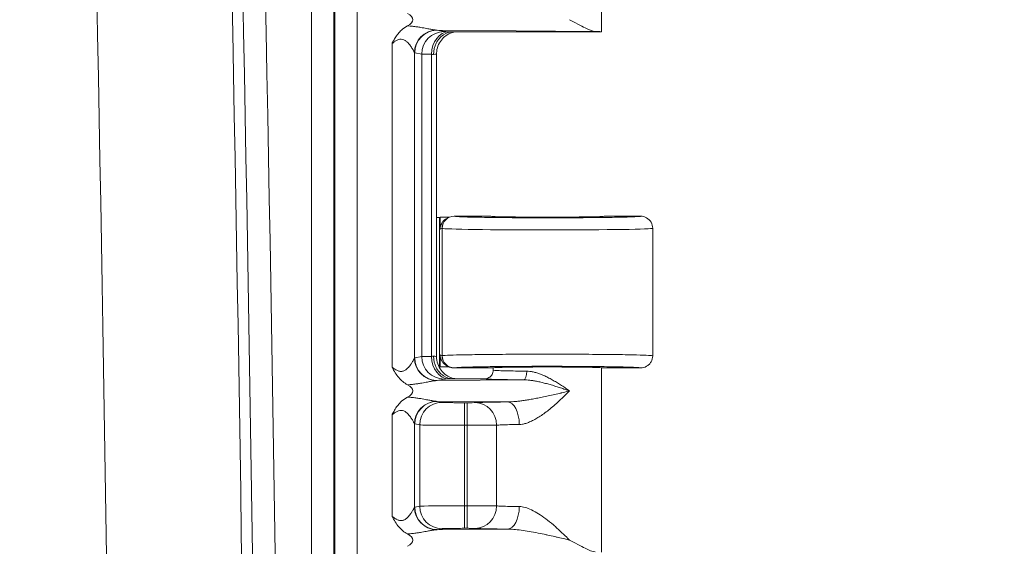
# Model space of a CAD drawing. Header units: inches. Extents: x 0 to 153, y 3 to 96.
# Tile 109 of 132: x 128.27 to 131.11, y 57.09 to 58.61. Entities that reach past the tile are written whole.
import ezdxf

# ---------------------------------------------------------------- set-up
doc = ezdxf.new("R2010")
doc.units = ezdxf.units.IN
doc.header["$LTSCALE"] = 4.5
doc.header["$MEASUREMENT"] = 0
for name, color, linetype, lineweight in [('Dimension (ANSI)', 7, 'Continuous', 9), ('Visible (ANSI)', 7, 'Continuous', 18), ('Visible Narrow (ANSI)', 7, 'Continuous', 5)]:
    doc.layers.add(name, color=color, linetype=linetype, lineweight=lineweight)
doc.styles.add('Note Text (ANSI)', font='arial.ttf')
doc.dimstyles.new('.XXX', dxfattribs={"dimscale": 4.5, "dimtxt": 0.095, "dimasz": 0.125, "dimexe": 0.1875, "dimexo": 0.063, "dimgap": 0.0625, "dimtad": 0, "dimtih": 1, "dimtoh": 1, "dimdec": 3, "dimrnd": 1e-08, "dimzin": 0, "dimdsep": 46, "dimtxsty": 'Note Text (ANSI)', "dimblk": 'Filled-1', "dimcen": 0.09, "dimdle": 0.45, "dimclrd": 256, "dimclre": 256, "dimclrt": 256, "dimadec": 0, "dimazin": 1, "dimtfac": 1.263158, "dimtofl": 0, "dimtmove": 0, "dimatfit": 3, "dimfxl": 1, "dimtolj": 1, "dimtzin": 4, "dimlwd": -1, "dimlwe": -1, "dimarcsym": 0})

# ---------------------------------------------------------------- blocks, each defined once
blk = doc.blocks.new('Filled-1')
at = {"color": 0}
for p, q in [((0, 0), (-1, 0.25)), ((-1, 0.25), (-1, -0.25)), ((-1, 0), (0, 0)), ((-1, -0.25), (0, 0))]:
    blk.add_line(p, q, dxfattribs=at)
at = {"color": 0, "flags": 128}
blk.add_lwpolyline([(-1, -0.25), (0, 0), (-1, 0.25), (-1, -0.25)], dxfattribs=at)
at = {"color": 0}
blk.add_solid([(-1, -0.25), (0, 0), (-1, 0.25), (-1, -0.25)], dxfattribs=at)
blk = doc.blocks.new('*D68')
at = {"layer": 'Defpoints', "color": 0, "transparency": 16777216}
for p in [(128.2716, 63.3379), (128.2716, 41.3129), (133.1091, 41.3129)]:
    blk.add_point(p, dxfattribs=at)
at = {"layer": 'Dimension (ANSI)', "transparency": 16777216}
for p, q in [((128.5551, 63.3379), (133.9529, 63.3379)), ((133.1091, 62.7754), (133.1091, 52.8251)), ((133.1091, 41.8754), (133.1091, 51.8257)), ((128.5551, 41.3129), (133.9529, 41.3129))]:
    blk.add_line(p, q, dxfattribs=at)
at = {"layer": 'Dimension (ANSI)', "transparency": 16777216, "xscale": 0.5625, "yscale": 0.5625, "zscale": 0.5625}
for p, rotation in [((133.1091, 63.3379), 90), ((133.1091, 41.3129), 270)]:
    blk.add_blockref('Filled-1', p, dxfattribs=dict(at, rotation=rotation))
at = {"layer": 'Dimension (ANSI)', "transparency": 16777216, "insert": (132.3842, 52.5438), "char_height": 0.4275, "attachment_point": 1, "style": 'Note Text (ANSI)'}
blk.add_mtext('\\A1;22.03', dxfattribs=at)

msp = doc.modelspace()

# ---------------------------------------------------------------- linework, layer by layer
at = {"layer": 'Visible (ANSI)'}
for p, q in [((129.9504, 58.5754), (129.9504, 59.1075)), ((129.417, 58.5899), (129.417, 58.5899)), ((129.4191, 58.5896), (129.4191, 58.5896)), ((129.4439, 58.5854), (129.4439, 58.5854)), ((129.9504, 58.5754), (129.5223, 58.5754)), ((129.4742, 57.6393), (129.4742, 58.5115)), ((129.4742, 58.0404), (129.4826, 58.0404)), ((129.4847, 58.0414), (129.4826, 58.0404)), ((129.4826, 57.6104), (129.4826, 58.0404)), ((129.4847, 58.0064), (129.4847, 58.0414)), ((129.4847, 58.0414), (129.5117, 58.0414)), ((129.5096, 58.0405), (129.5041, 58.0377)), ((129.5124, 58.0414), (129.5124, 58.0414)), ((129.6304, 58.0441), (129.5252, 58.0441)), ((130.0629, 58.0441), (129.9579, 58.0441)), ((130.0979, 58.0091), (130.0979, 57.6416)), ((129.4847, 57.6094), (129.4847, 57.6444)), ((129.417, 57.609), (129.417, 57.609)), ((129.481, 57.6104), (129.4826, 57.6104)), ((129.4847, 57.6094), (129.4826, 57.6104)), ((129.5117, 57.6094), (129.4847, 57.6094)), ((129.5041, 57.6131), (129.5096, 57.6103)), ((129.5125, 57.6094), (129.5124, 57.6094)), ((129.4191, 57.6047), (129.4191, 57.6047)), ((129.5252, 57.6066), (129.6304, 57.6066)), ((129.6379, 57.6004), (129.6379, 57.6075)), ((129.9504, 57.0754), (129.9504, 57.6075)), ((129.9579, 57.6066), (130.0629, 57.6066)), ((129.417, 57.5609), (129.417, 57.5609)), ((129.4439, 57.5654), (129.4439, 57.5654)), ((129.5223, 57.5754), (129.6129, 57.5754)), ((129.417, 57.5199), (129.417, 57.5199)), ((129.4191, 57.5196), (129.4191, 57.5196)), ((129.4439, 57.5154), (129.4439, 57.5154)), ((129.417, 57.179), (129.417, 57.179)), ((129.4191, 57.1747), (129.4191, 57.1747)), ((129.417, 57.1309), (129.417, 57.1309)), ((129.4439, 57.1354), (129.4439, 57.1354))]:
    msp.add_line(p, q, dxfattribs=at)
for centre, major_axis, ratio, start_param, end_param in [((129.3352, 58.6104), (0.0702, 0), 0.412637, 5.621879, 6.945485), ((129.7941, 58.5754), (0.1562, 0), 0.017455, 6.275185, 6.772124), ((129.5198, 58.0064), (-0.0313, -0.0157), 0.999239, 4.712389, 5.819964), ((129.5252, 58.0091), (0, 0.035), 0.999239, 0, 1.570796), ((129.5198, 58.0064), (-0.0313, -0.0157), 0.999239, 4.572588, 4.572729), ((129.7941, 58.0441), (0.1638, 0), 0.017455, 3.141593, 6.283185), ((129.5198, 57.6444), (-0.0313, 0.0157), 0.999239, 0.463221, 1.570796), ((129.5252, 57.6416), (0, -0.035), 0.999239, 4.712389, 6.283185), ((129.5198, 57.6444), (-0.0313, 0.0157), 0.999239, 1.710457, 1.711606), ((129.7941, 57.6066), (0.1638, 0), 0.017455, 0, 3.141593), ((129.3352, 57.5404), (0.0702, 0), 0.412637, 5.621879, 6.945485), ((129.3352, 57.1104), (0.0702, 0), 0.412637, 5.621879, 6.945485)]:
    msp.add_ellipse(centre, major_axis=major_axis, ratio=ratio, start_param=start_param, end_param=end_param, dxfattribs=at)
for points, knots in [([(129.8576, 58.6104), (129.8733, 58.6025), (129.8905, 58.5931), (129.9138, 58.5816), (129.9247, 58.5769), (129.9321, 58.5767)], [0.0000001, 0.0000001, 0.0000001, 0.0000001, 0.1445086, 0.1445086, 0.2629399, 0.2629399, 0.2629399, 0.2629399]), ([(129.3458, 58.5418), (129.3461, 58.5424), (129.3464, 58.543), (129.3467, 58.5435), (129.3488, 58.5475), (129.351, 58.5514), (129.3532, 58.5552), (129.3557, 58.5593), (129.3583, 58.5633), (129.3613, 58.5673), (129.3619, 58.5681), (129.3626, 58.569), (129.3633, 58.5698), (129.3663, 58.5736), (129.3697, 58.5773), (129.3735, 58.5807), (129.3785, 58.5852), (129.3842, 58.5892), (129.3906, 58.5926)], [0, 0, 0, 0, 0.0298768, 0.0298768, 0.0298768, 0.2317042, 0.2317042, 0.2317042, 0.451503, 0.451503, 0.451503, 0.5, 0.5, 0.5, 0.71525, 0.71525, 0.71525, 1, 1, 1, 1]), ([(129.4658, 58.5104), (129.4657, 58.5218), (129.4684, 58.5332), (129.4734, 58.543), (129.4783, 58.5527), (129.4854, 58.5609), (129.4939, 58.5666), (129.5025, 58.5723), (129.5126, 58.5754), (129.5223, 58.5754)], [0, 0, 0, 0, 0.3333333, 0.3333333, 0.3333333, 0.6666667, 0.6666667, 0.6666667, 0.9999971, 0.9999971, 0.9999971, 0.9999971]), ([(129.5279, 58.5754), (129.5269, 58.5752), (129.5257, 58.575), (129.523, 58.5744), (129.5216, 58.574), (129.5183, 58.573), (129.5163, 58.5723), (129.511, 58.5701), (129.5078, 58.5685), (129.4999, 58.5635), (129.4955, 58.5599), (129.487, 58.5508), (129.4832, 58.545), (129.4774, 58.5327), (129.4755, 58.5259), (129.4744, 58.5165), (129.4742, 58.514), (129.4742, 58.5115)], [0.1321664, 0.1321664, 0.1321664, 0.1321664, 0.1456204, 0.1456204, 0.1576999, 0.1576999, 0.1745215, 0.1745215, 0.2023357, 0.2023357, 0.2457092, 0.2457092, 0.2971239, 0.2971239, 0.3496632, 0.3496632, 0.3688285, 0.3688285, 0.3688285, 0.3688285]), ([(130.0629, 58.0441), (130.069, 58.0441), (130.0751, 58.0425), (130.0804, 58.0394), (130.0857, 58.0364), (130.0901, 58.0319), (130.0932, 58.0266), (130.0962, 58.0213), (130.0979, 58.0152), (130.0979, 58.0091)], [0, 0, 0, 0, 0.333333, 0.333333, 0.333333, 0.666667, 0.666667, 0.666667, 1, 1, 1, 1]), ([(129.4658, 57.6404), (129.4657, 57.6291), (129.4684, 57.6178), (129.4733, 57.608), (129.4782, 57.5981), (129.4856, 57.5897), (129.4941, 57.5841), (129.5026, 57.5784), (129.5122, 57.5754), (129.5223, 57.5754)], [0, 0, 0, 0, 0.3333333, 0.3333333, 0.3333333, 0.6666667, 0.6666667, 0.6666667, 0.9999986, 0.9999986, 0.9999986, 0.9999986]), ([(129.4742, 57.6393), (129.4742, 57.6323), (129.4754, 57.6252), (129.4799, 57.612), (129.4832, 57.6057), (129.4914, 57.5947), (129.4965, 57.5898), (129.5049, 57.584), (129.5078, 57.5823), (129.5136, 57.5795), (129.5164, 57.5784), (129.5211, 57.5769), (129.5229, 57.5764), (129.5254, 57.5758), (129.5263, 57.5757), (129.5273, 57.5755), (129.5276, 57.5754), (129.5279, 57.5754)], [0, 0, 0, 0, 0.0535059, 0.0535059, 0.1061073, 0.1061073, 0.1586915, 0.1586915, 0.1843305, 0.1843305, 0.208002, 0.208002, 0.2241524, 0.2241524, 0.2327127, 0.2327127, 0.2367245, 0.2367245, 0.2367245, 0.2367245]), ([(130.0629, 57.6066), (130.069, 57.6066), (130.0751, 57.6083), (130.0804, 57.6113), (130.083, 57.6129), (130.0855, 57.6148), (130.0876, 57.6169), (130.0897, 57.619), (130.0917, 57.6215), (130.0932, 57.6241), (130.0962, 57.6294), (130.0979, 57.6355), (130.0979, 57.6416)], [0, 0, 0, 0, 0.333333, 0.333333, 0.333333, 0.49993, 0.49993, 0.49993, 0.666667, 0.666667, 0.666667, 1, 1, 1, 1]), ([(129.3905, 57.5582), (129.381, 57.5633), (129.3725, 57.5701), (129.3652, 57.5787), (129.3578, 57.5872), (129.3518, 57.5975), (129.3458, 57.609)], [0, 0, 0, 0, 0.5, 0.5, 0.5, 1, 1, 1, 1]), ([(129.6129, 57.5754), (129.6172, 57.5754), (129.6216, 57.5766), (129.6254, 57.5787), (129.6292, 57.5809), (129.6324, 57.5842), (129.6345, 57.5879), (129.6367, 57.5917), (129.6379, 57.596), (129.6379, 57.6004)], [0.0000006, 0.0000006, 0.0000006, 0.0000006, 0.3333333, 0.3333333, 0.3333333, 0.6666667, 0.6666667, 0.6666667, 0.9994469, 0.9994469, 0.9994469, 0.9994469]), ([(129.3458, 57.4718), (129.3461, 57.4724), (129.3464, 57.473), (129.3467, 57.4735), (129.3488, 57.4775), (129.351, 57.4814), (129.3532, 57.4852), (129.3557, 57.4893), (129.3583, 57.4933), (129.3613, 57.4973), (129.3619, 57.4981), (129.3626, 57.499), (129.3633, 57.4998), (129.3663, 57.5036), (129.3697, 57.5073), (129.3735, 57.5107), (129.3785, 57.5152), (129.3842, 57.5192), (129.3906, 57.5226)], [0, 0, 0, 0, 0.0298761, 0.0298761, 0.0298761, 0.2316998, 0.2316998, 0.2316998, 0.4514968, 0.4514968, 0.4514968, 0.5, 0.5, 0.5, 0.7152452, 0.7152452, 0.7152452, 1, 1, 1, 1]), ([(129.3905, 57.1282), (129.381, 57.1333), (129.3725, 57.1401), (129.3652, 57.1487), (129.3578, 57.1572), (129.3518, 57.1675), (129.3458, 57.179)], [0, 0, 0, 0, 0.5, 0.5, 0.5, 1, 1, 1, 1]), ([(129.8576, 57.1104), (129.8733, 57.1025), (129.8905, 57.0931), (129.9138, 57.0816), (129.9247, 57.0769), (129.9321, 57.0767)], [0.0000001, 0.0000001, 0.0000001, 0.0000001, 0.1445086, 0.1445086, 0.2629399, 0.2629399, 0.2629399, 0.2629399])]:
    msp.add_open_spline(points, degree=3, knots=knots, dxfattribs=at)
msp.add_open_spline([(129.4742, 57.6393), (129.4742, 57.6393), (129.4742, 57.6393), (129.4742, 57.6393)], degree=3, dxfattribs=at)
at = {"layer": 'Visible Narrow (ANSI)'}
for p, q in [((129.1134, 62.2844), (129.1134, 42.3664)), ((129.1784, 62.2844), (129.1784, 42.3664)), ((129.1804, 42.3646), (129.1804, 62.2862)), ((129.2454, 42.3646), (129.2454, 62.2862)), ((129.9321, 58.5767), (129.4761, 58.5803)), ((129.4761, 58.5803), (129.4962, 58.5763)), ((129.3458, 58.5418), (129.3458, 57.609)), ((129.4106, 58.5158), (129.4106, 57.635)), ((129.4114, 58.5153), (129.4315, 58.5113)), ((129.4315, 58.5113), (129.4315, 57.6395)), ((129.4598, 58.5107), (129.4598, 57.6401)), ((129.5255, 58.044), (129.5252, 58.0441)), ((129.4902, 58.0091), (129.4847, 58.0064)), ((129.4906, 58.009), (129.4902, 58.0091)), ((129.4906, 58.009), (129.4906, 57.6418)), ((129.4114, 57.6355), (129.4315, 57.6395)), ((129.4847, 57.6444), (129.4902, 57.6416)), ((129.4902, 57.6416), (129.4906, 57.6418)), ((129.5252, 57.6066), (129.5255, 57.6068)), ((129.4761, 57.5705), (129.4962, 57.5745)), ((129.4761, 57.5705), (129.7251, 57.5725)), ((129.6792, 57.5087), (129.4761, 57.5103)), ((129.4761, 57.5103), (129.4904, 57.5075)), ((129.5551, 57.5064), (129.5626, 57.5064)), ((129.5551, 57.4414), (129.5551, 57.5064)), ((129.5626, 57.4414), (129.5626, 57.5064)), ((129.3458, 57.4718), (129.3458, 57.179)), ((129.4106, 57.4458), (129.4106, 57.205)), ((129.4114, 57.4453), (129.4256, 57.4425)), ((129.4256, 57.4425), (129.4256, 57.2083)), ((129.5551, 57.4414), (129.5626, 57.4414)), ((129.5551, 57.4414), (129.5551, 57.2094)), ((129.5626, 57.4414), (129.5626, 57.2094)), ((129.4114, 57.2055), (129.4256, 57.2083)), ((129.5551, 57.2094), (129.5626, 57.2094)), ((129.5551, 57.1444), (129.5551, 57.2094)), ((129.5626, 57.1444), (129.5626, 57.2094)), ((129.4761, 57.1405), (129.4904, 57.1433)), ((129.4761, 57.1405), (129.6792, 57.1421)), ((129.5551, 57.1444), (129.5626, 57.1444))]:
    msp.add_line(p, q, dxfattribs=at)
for radius in [319.9569, 320.3469, 320.3784, 320.4434]:
    msp.add_arc((-191.3998, 52.3254), radius, 358.624571, 1.375429, dxfattribs=at)
for centre, major_axis, ratio, start_param, end_param in [((129.4753, 58.5158), (0.0468, 0.0451), 0.992154, 0.841753, 2.370204), ((129.4761, 58.5153), (0.0127, 0.0637), 0.996044, 0.197689, 1.766964), ((129.4962, 58.5113), (0.0127, 0.0637), 0.996044, 0.197683, 1.766962), ((129.5104, 58.5107), (0.0014, 0.065), 0.777979, 0.027761, 1.587613), ((129.4774, 58.6335), (-0.0012, -0.0532), 0.908679, 6.219099, 6.281748), ((129.4115, 58.6404), (0, -0.1251), 0.08715, 6.193125, 6.265792), ((129.561, 58.5114), (-0.13, 0), 0.008725, 0.087251, 0.679208), ((129.4093, 58.5093), (0.065, 0), 0.034653, 0.516502, 0.67905), ((129.5255, 58.009), (0.0156, 0.0313), 0.999239, 0.46383, 2.034018), ((129.7941, 58.0091), (-0.3038, 0), 0.015443, 0.034907, 3.141593), ((129.561, 57.6394), (-0.13, 0), 0.008726, 5.603966, 6.195927), ((129.4962, 57.6395), (0.0127, -0.0637), 0.996044, 4.516222, 6.085496), ((129.4092, 57.6415), (0.065, 0), 0.034699, 5.604167, 5.766675), ((129.5104, 57.6401), (0.0014, -0.065), 0.777979, 4.695572, 6.255426), ((129.5256, 57.6418), (0.0156, -0.0313), 0.999239, 4.249159, 5.818936), ((129.4753, 57.635), (-0.0468, 0.0451), 0.992154, 0.771406, 2.29985), ((129.4761, 57.6355), (0.0127, -0.0637), 0.996044, 4.516222, 6.085497), ((129.7251, 57.5974), (-0.0002, -0.025), 0.380981, 0.018873, 1.573531), ((129.4753, 57.4458), (0.0468, 0.0451), 0.992154, 0.841753, 2.370204), ((129.4761, 57.4453), (0.0127, 0.0637), 0.996044, 0.197689, 1.766964), ((129.4904, 57.4425), (0.0127, 0.0637), 0.996044, 0.19769, 1.766964), ((129.4774, 57.5635), (-0.0012, -0.0532), 0.90868, 6.219099, 6.281748), ((129.5626, 57.5069), (0.025, 0), 0.017456, 4.712414, 5.936139), ((129.5861, 57.4417), (-0.0031, 0.0649), 0.940262, 4.66704, 6.23191), ((129.6792, 57.4437), (-0.0007, 0.065), 0.519437, 4.706878, 6.262761), ((129.4115, 57.5704), (0, -0.1251), 0.08715, 6.193125, 6.265792), ((129.5626, 57.4419), (0.09, 0), 0.004848, 4.712392, 5.93618), ((129.4753, 57.205), (-0.0468, 0.0451), 0.992154, 0.771406, 2.29985), ((129.4761, 57.2055), (0.0127, -0.0637), 0.996044, 4.516222, 6.085497), ((129.5551, 57.2082), (-0.13, 0), 0.008727, 4.712402, 6.195919), ((129.4904, 57.2083), (0.0127, -0.0637), 0.996044, 4.516222, 6.085496), ((129.5861, 57.2091), (-0.0031, -0.0649), 0.940262, 0.051282, 1.616122), ((129.6792, 57.2071), (-0.0007, -0.065), 0.519512, 0.020338, 1.576249)]:
    msp.add_ellipse(centre, major_axis=major_axis, ratio=ratio, start_param=start_param, end_param=end_param, dxfattribs=at)
for points, knots in [([(129.3906, 58.5926), (129.3956, 58.5923), (129.4003, 58.5919), (129.4049, 58.5914), (129.4094, 58.5909), (129.4137, 58.5904), (129.4176, 58.5898), (129.4216, 58.5893), (129.4252, 58.5887), (129.4285, 58.5881), (129.4318, 58.5876), (129.4348, 58.5871), (129.4376, 58.5866), (129.4404, 58.5861), (129.443, 58.5856), (129.4455, 58.5851), (129.4479, 58.5847), (129.4501, 58.5843), (129.4522, 58.5839), (129.4542, 58.5835), (129.4561, 58.5831), (129.4579, 58.5828), (129.4597, 58.5825), (129.4613, 58.5822), (129.4627, 58.582), (129.4642, 58.5817), (129.4656, 58.5815), (129.4668, 58.5813), (129.4681, 58.5811), (129.4692, 58.5809), (129.4702, 58.5808), (129.4713, 58.5807), (129.4722, 58.5806), (129.4731, 58.5805)], [0.0000007, 0.0000007, 0.0000007, 0.0000007, 0.0909091, 0.0909091, 0.0909091, 0.1818182, 0.1818182, 0.1818182, 0.2727273, 0.2727273, 0.2727273, 0.3636364, 0.3636364, 0.3636364, 0.4545455, 0.4545455, 0.4545455, 0.5454545, 0.5454545, 0.5454545, 0.6363636, 0.6363636, 0.6363636, 0.7272727, 0.7272727, 0.7272727, 0.8181818, 0.8181818, 0.8181818, 0.9090909, 0.9090909, 0.9090909, 1, 1, 1, 1]), ([(129.4962, 58.5763), (129.4968, 58.5762), (129.4982, 58.5761), (129.5003, 58.576), (129.5004, 58.576), (129.5006, 58.576), (129.5007, 58.576), (129.503, 58.5759), (129.5062, 58.5758), (129.5104, 58.5757)], [0, 0, 0, 0, 0.4747361, 0.4747361, 0.4747361, 0.5, 0.5, 0.5, 1, 1, 1, 1]), ([(129.3458, 58.5418), (129.3484, 58.5437), (129.3509, 58.5455), (129.3534, 58.5472), (129.3559, 58.5488), (129.3585, 58.5503), (129.361, 58.5515), (129.3635, 58.5526), (129.366, 58.5535), (129.3686, 58.5539), (129.3711, 58.5543), (129.3737, 58.5543), (129.3762, 58.5538), (129.3786, 58.5533), (129.3811, 58.5522), (129.3833, 58.5509), (129.3856, 58.5495), (129.3877, 58.5479), (129.3896, 58.5461), (129.3915, 58.5443), (129.3932, 58.5425), (129.3947, 58.5407), (129.3962, 58.5389), (129.3976, 58.5372), (129.3988, 58.5355), (129.4, 58.5339), (129.4011, 58.5323), (129.402, 58.5308), (129.403, 58.5294), (129.4038, 58.528), (129.4046, 58.5267), (129.4054, 58.5255), (129.406, 58.5243), (129.4066, 58.5233), (129.4072, 58.5222), (129.4077, 58.5213), (129.4082, 58.5205), (129.4086, 58.5197), (129.409, 58.519), (129.4093, 58.5183), (129.4096, 58.5177), (129.4099, 58.5172), (129.4101, 58.5168), (129.4103, 58.5164), (129.4105, 58.516), (129.4106, 58.5158)], [0, 0, 0, 0, 0.0666667, 0.0666667, 0.0666667, 0.1333333, 0.1333333, 0.1333333, 0.2, 0.2, 0.2, 0.2666667, 0.2666667, 0.2666667, 0.3333333, 0.3333333, 0.3333333, 0.4, 0.4, 0.4, 0.4666667, 0.4666667, 0.4666667, 0.5333333, 0.5333333, 0.5333333, 0.6, 0.6, 0.6, 0.6666667, 0.6666667, 0.6666667, 0.7333333, 0.7333333, 0.7333333, 0.8, 0.8, 0.8, 0.8666667, 0.8666667, 0.8666667, 0.9333333, 0.9333333, 0.9333333, 1, 1, 1, 1]), ([(129.4658, 58.5104), (129.4686, 58.5106), (129.4728, 58.5109), (129.4742, 58.5113), (129.4742, 58.5115)], [0, 0, 0, 0, 0.5, 0.9673103, 0.9673103, 0.9673103, 0.9673103]), ([(130.0629, 58.0441), (130.0629, 58.0438), (130.0609, 58.0435), (130.0568, 58.0431), (130.0553, 58.043), (130.0535, 58.0429), (130.0515, 58.0428), (130.045, 58.0424), (130.0359, 58.042), (130.0243, 58.0417), (130.0222, 58.0416), (130.0201, 58.0416), (130.0179, 58.0415), (130.0038, 58.0412), (129.9866, 58.0408), (129.967, 58.0405), (129.9664, 58.0405), (129.9657, 58.0405), (129.9651, 58.0405), (129.9447, 58.0402), (129.9219, 58.04), (129.8975, 58.0398), (129.8954, 58.0398), (129.8932, 58.0398), (129.8911, 58.0398), (129.8686, 58.0396), (129.845, 58.0395), (129.8211, 58.0395), (129.8156, 58.0395), (129.8102, 58.0394), (129.8047, 58.0394), (129.7838, 58.0394), (129.7628, 58.0395), (129.7423, 58.0395), (129.7339, 58.0396), (129.7255, 58.0396), (129.7173, 58.0396), (129.7002, 58.0397), (129.6836, 58.0398), (129.6678, 58.04), (129.6574, 58.0401), (129.6474, 58.0402), (129.6379, 58.0403), (129.626, 58.0405), (129.6149, 58.0406), (129.6047, 58.0408), (129.5943, 58.041), (129.5849, 58.0412), (129.5766, 58.0414), (129.5703, 58.0415), (129.5645, 58.0417), (129.5595, 58.0418), (129.5515, 58.0421), (129.5452, 58.0423), (129.5403, 58.0426), (129.538, 58.0427), (129.536, 58.0428), (129.5342, 58.0429), (129.5299, 58.0432), (129.5274, 58.0435), (129.5262, 58.0438), (129.5259, 58.0438), (129.5257, 58.0439), (129.5255, 58.044)], [0, 0, 0, 0, 0.0661777, 0.0661777, 0.0661777, 0.0909091, 0.0909091, 0.0909091, 0.1681587, 0.1681587, 0.1681587, 0.1818182, 0.1818182, 0.1818182, 0.269862, 0.269862, 0.269862, 0.2727273, 0.2727273, 0.2727273, 0.3636364, 0.3636364, 0.3636364, 0.3715853, 0.3715853, 0.3715853, 0.4545455, 0.4545455, 0.4545455, 0.4733454, 0.4733454, 0.4733454, 0.5454545, 0.5454545, 0.5454545, 0.5749069, 0.5749069, 0.5749069, 0.6363636, 0.6363636, 0.6363636, 0.6767631, 0.6767631, 0.6767631, 0.7272727, 0.7272727, 0.7272727, 0.778755, 0.778755, 0.778755, 0.8181818, 0.8181818, 0.8181818, 0.88, 0.88, 0.88, 0.9090909, 0.9090909, 0.9090909, 0.98157, 0.98157, 0.98157, 1, 1, 1, 1]), ([(129.4658, 57.6404), (129.4686, 57.6402), (129.4728, 57.6399), (129.4742, 57.6395), (129.4742, 57.6393)], [0, 0, 0, 0, 0.5, 0.9670537, 0.9670537, 0.9670537, 0.9670537]), ([(129.3458, 57.609), (129.3463, 57.6086), (129.3468, 57.6082), (129.3473, 57.6079), (129.3506, 57.6055), (129.3536, 57.6033), (129.3567, 57.6015), (129.3576, 57.601), (129.3585, 57.6005), (129.3594, 57.6001), (129.3621, 57.5987), (129.3647, 57.5977), (129.3672, 57.5972), (129.3684, 57.5969), (129.3696, 57.5967), (129.3708, 57.5966), (129.3728, 57.5965), (129.3746, 57.5966), (129.3764, 57.597), (129.3777, 57.5973), (129.3789, 57.5977), (129.3801, 57.5982), (129.3814, 57.5988), (129.3826, 57.5995), (129.3838, 57.6002), (129.3851, 57.601), (129.3863, 57.6019), (129.3874, 57.6028), (129.3882, 57.6034), (129.389, 57.6041), (129.3897, 57.6048), (129.391, 57.606), (129.3921, 57.6071), (129.3932, 57.6083), (129.3937, 57.6088), (129.3941, 57.6094), (129.3946, 57.6099), (129.3957, 57.6112), (129.3968, 57.6126), (129.3978, 57.6139), (129.398, 57.6142), (129.3982, 57.6145), (129.3985, 57.6148), (129.3996, 57.6163), (129.4005, 57.6177), (129.4014, 57.619), (129.4015, 57.6192), (129.4016, 57.6193), (129.4017, 57.6194), (129.4026, 57.6209), (129.4035, 57.6222), (129.4043, 57.6235), (129.405, 57.6248), (129.4057, 57.6259), (129.4064, 57.627), (129.4064, 57.6272), (129.4065, 57.6273), (129.4066, 57.6274), (129.4071, 57.6284), (129.4076, 57.6292), (129.408, 57.63), (129.4081, 57.6302), (129.4082, 57.6304), (129.4083, 57.6306), (129.4087, 57.6312), (129.4089, 57.6318), (129.4092, 57.6323), (129.4093, 57.6325), (129.4094, 57.6327), (129.4095, 57.6329), (129.4097, 57.6333), (129.4099, 57.6336), (129.4101, 57.6339), (129.4102, 57.6341), (129.4103, 57.6343), (129.4103, 57.6345), (129.4104, 57.6347), (129.4105, 57.6348), (129.4106, 57.635)], [0, 0, 0, 0, 0.009557, 0.009557, 0.009557, 0.0714286, 0.0714286, 0.0714286, 0.0895597, 0.0895597, 0.0895597, 0.1428571, 0.1428571, 0.1428571, 0.1687848, 0.1687848, 0.1687848, 0.2142857, 0.2142857, 0.2142857, 0.2482034, 0.2482034, 0.2482034, 0.2857143, 0.2857143, 0.2857143, 0.3274285, 0.3274285, 0.3274285, 0.3571429, 0.3571429, 0.3571429, 0.4066429, 0.4066429, 0.4066429, 0.4285714, 0.4285714, 0.4285714, 0.4859161, 0.4859161, 0.4859161, 0.5, 0.5, 0.5, 0.5651615, 0.5651615, 0.5651615, 0.5714286, 0.5714286, 0.5714286, 0.6428571, 0.6428571, 0.6428571, 0.7142857, 0.7142857, 0.7142857, 0.72364, 0.72364, 0.72364, 0.7857143, 0.7857143, 0.7857143, 0.8029065, 0.8029065, 0.8029065, 0.8571429, 0.8571429, 0.8571429, 0.8821476, 0.8821476, 0.8821476, 0.9285714, 0.9285714, 0.9285714, 0.9614561, 0.9614561, 0.9614561, 1, 1, 1, 1]), ([(129.4106, 57.635), (129.4107, 57.6351), (129.411, 57.6353), (129.4112, 57.6354), (129.4114, 57.6355)], [0.0000001, 0.0000001, 0.0000001, 0.0000001, 0.5, 1, 1, 1, 1]), ([(129.5255, 57.6068), (129.5259, 57.607), (129.527, 57.6072), (129.5288, 57.6074), (129.5311, 57.6076), (129.5343, 57.6079), (129.5387, 57.6081), (129.543, 57.6083), (129.5484, 57.6086), (129.5547, 57.6088), (129.5599, 57.609), (129.5658, 57.6091), (129.5722, 57.6093), (129.5815, 57.6095), (129.5919, 57.6098), (129.6035, 57.61), (129.6098, 57.6101), (129.6164, 57.6102), (129.6234, 57.6103), (129.6379, 57.6105), (129.6537, 57.6107), (129.6704, 57.6108), (129.6762, 57.6109), (129.6821, 57.6109), (129.688, 57.611), (129.7076, 57.6111), (129.7282, 57.6112), (129.7492, 57.6113), (129.7531, 57.6113), (129.7571, 57.6113), (129.7611, 57.6113), (129.7847, 57.6114), (129.8087, 57.6114), (129.8322, 57.6113), (129.8338, 57.6113), (129.8353, 57.6113), (129.8368, 57.6113), (129.8618, 57.6112), (129.8863, 57.6111), (129.9092, 57.6109), (129.91, 57.6109), (129.9108, 57.6109), (129.9116, 57.6109), (129.9336, 57.6107), (129.9541, 57.6104), (129.9723, 57.6102), (129.9749, 57.6101), (129.9774, 57.6101), (129.9798, 57.61), (129.9957, 57.6098), (130.0097, 57.6095), (130.0214, 57.6092), (130.0245, 57.6091), (130.0275, 57.609), (130.0303, 57.6089), (130.0396, 57.6086), (130.047, 57.6083), (130.0524, 57.6079), (130.0547, 57.6078), (130.0566, 57.6077), (130.0582, 57.6075), (130.0613, 57.6072), (130.0629, 57.6069), (130.0629, 57.6066)], [0, 0, 0, 0, 0.0404823, 0.0404823, 0.0404823, 0.0909091, 0.0909091, 0.0909091, 0.1408952, 0.1408952, 0.1408952, 0.1818182, 0.1818182, 0.1818182, 0.2405294, 0.2405294, 0.2405294, 0.2727273, 0.2727273, 0.2727273, 0.3402922, 0.3402922, 0.3402922, 0.3636364, 0.3636364, 0.3636364, 0.4400719, 0.4400719, 0.4400719, 0.4545455, 0.4545455, 0.4545455, 0.5398613, 0.5398613, 0.5398613, 0.5454545, 0.5454545, 0.5454545, 0.6363636, 0.6363636, 0.6363636, 0.6396598, 0.6396598, 0.6396598, 0.7272727, 0.7272727, 0.7272727, 0.739467, 0.739467, 0.739467, 0.8181818, 0.8181818, 0.8181818, 0.8392196, 0.8392196, 0.8392196, 0.9090909, 0.9090909, 0.9090909, 0.9393164, 0.9393164, 0.9393164, 1, 1, 1, 1]), ([(129.6379, 57.6004), (129.6379, 57.6001), (129.6393, 57.5999), (129.6422, 57.5996), (129.6451, 57.5994), (129.6495, 57.5992), (129.6551, 57.5989), (129.6607, 57.5987), (129.6675, 57.5985), (129.6755, 57.5983), (129.6835, 57.5981), (129.6925, 57.598), (129.7025, 57.5978), (129.7124, 57.5977), (129.7232, 57.5975), (129.7346, 57.5974)], [0, 0, 0, 0, 0.2, 0.2, 0.2, 0.4, 0.4, 0.4, 0.6, 0.6, 0.6, 0.8, 0.8, 0.8, 1, 1, 1, 1]), ([(129.7346, 57.5974), (129.7374, 57.5974), (129.7404, 57.5972), (129.7435, 57.5968), (129.7466, 57.5965), (129.7497, 57.5959), (129.7531, 57.5952), (129.7564, 57.5944), (129.7598, 57.5935), (129.7634, 57.5924), (129.767, 57.5913), (129.7707, 57.59), (129.7746, 57.5885), (129.7784, 57.587), (129.7824, 57.5853), (129.7864, 57.5835), (129.7904, 57.5817), (129.7944, 57.5797), (129.7985, 57.5775), (129.8026, 57.5754), (129.8068, 57.5731), (129.8109, 57.5708), (129.815, 57.5684), (129.8191, 57.566), (129.8232, 57.5635), (129.8272, 57.561), (129.8313, 57.5584), (129.8352, 57.5558), (129.8391, 57.5532), (129.843, 57.5506), (129.8467, 57.548), (129.8505, 57.5455), (129.8541, 57.5429), (129.8576, 57.5404)], [0.0000002, 0.0000002, 0.0000002, 0.0000002, 0.0909091, 0.0909091, 0.0909091, 0.1818182, 0.1818182, 0.1818182, 0.2727273, 0.2727273, 0.2727273, 0.3636364, 0.3636364, 0.3636364, 0.4545455, 0.4545455, 0.4545455, 0.5454545, 0.5454545, 0.5454545, 0.6363636, 0.6363636, 0.6363636, 0.7272727, 0.7272727, 0.7272727, 0.8181818, 0.8181818, 0.8181818, 0.9090909, 0.9090909, 0.9090909, 1, 1, 1, 1]), ([(129.3905, 57.5582), (129.3957, 57.5585), (129.4054, 57.5593), (129.4174, 57.5609), (129.4278, 57.5625), (129.4367, 57.564), (129.4445, 57.5655), (129.4512, 57.5667), (129.4571, 57.5678), (129.4622, 57.5687), (129.4665, 57.5695), (129.4702, 57.57), (129.4722, 57.5702), (129.4731, 57.5703)], [0, 0, 0, 0, 0.0909091, 0.1818182, 0.2727273, 0.3636364, 0.4545455, 0.5454545, 0.6363636, 0.7272727, 0.8181818, 0.9090909, 0.999999, 0.999999, 0.999999, 0.999999]), ([(129.4962, 57.5745), (129.4964, 57.5745), (129.4967, 57.5746), (129.4972, 57.5746), (129.4977, 57.5747), (129.4983, 57.5747), (129.499, 57.5747), (129.4997, 57.5748), (129.5006, 57.5748), (129.5017, 57.5749), (129.5028, 57.5749), (129.504, 57.5749), (129.5055, 57.575), (129.5069, 57.575), (129.5085, 57.5751), (129.5104, 57.5751)], [0, 0, 0, 0, 0.2, 0.2, 0.2, 0.4, 0.4, 0.4, 0.6, 0.6, 0.6, 0.8, 0.8, 0.8, 1, 1, 1, 1]), ([(129.6129, 57.5754), (129.6128, 57.5751), (129.6161, 57.5746), (129.6311, 57.5739), (129.655, 57.5733), (129.6866, 57.5728), (129.7115, 57.5725), (129.7251, 57.5725)], [0, 0, 0, 0, 0.2, 0.4, 0.6, 0.8, 1, 1, 1, 1]), ([(129.7251, 57.5725), (129.7279, 57.5724), (129.7309, 57.5723), (129.734, 57.5721), (129.7371, 57.5719), (129.7403, 57.5716), (129.7437, 57.5712), (129.7471, 57.5708), (129.7506, 57.5703), (129.7544, 57.5697), (129.7581, 57.5691), (129.762, 57.5683), (129.766, 57.5675), (129.77, 57.5667), (129.7742, 57.5658), (129.7785, 57.5647), (129.7827, 57.5637), (129.7871, 57.5626), (129.7915, 57.5614), (129.796, 57.5602), (129.8005, 57.5589), (129.805, 57.5576), (129.8095, 57.5563), (129.814, 57.5549), (129.8185, 57.5535), (129.8231, 57.5521), (129.8276, 57.5506), (129.832, 57.5491), (129.8364, 57.5477), (129.8408, 57.5462), (129.8451, 57.5447), (129.8493, 57.5433), (129.8535, 57.5418), (129.8576, 57.5404)], [0, 0, 0, 0, 0.0909091, 0.0909091, 0.0909091, 0.1818182, 0.1818182, 0.1818182, 0.2727273, 0.2727273, 0.2727273, 0.3636364, 0.3636364, 0.3636364, 0.4545455, 0.4545455, 0.4545455, 0.5454545, 0.5454545, 0.5454545, 0.6363636, 0.6363636, 0.6363636, 0.7272727, 0.7272727, 0.7272727, 0.8181818, 0.8181818, 0.8181818, 0.9090909, 0.9090909, 0.9090909, 1, 1, 1, 1]), ([(129.6792, 57.5087), (129.6818, 57.5087), (129.6847, 57.5088), (129.6878, 57.5089), (129.6908, 57.509), (129.6941, 57.5092), (129.6975, 57.5095), (129.701, 57.5098), (129.7046, 57.5101), (129.7084, 57.5105), (129.7122, 57.511), (129.7162, 57.5115), (129.7204, 57.512), (129.7245, 57.5126), (129.7288, 57.5132), (129.7333, 57.5139), (129.7378, 57.5146), (129.7425, 57.5154), (129.7474, 57.5163), (129.7523, 57.5172), (129.7573, 57.5181), (129.7626, 57.5191), (129.7679, 57.5201), (129.7733, 57.5212), (129.779, 57.5224), (129.7846, 57.5235), (129.7905, 57.5248), (129.7965, 57.5261), (129.8026, 57.5274), (129.8089, 57.5289), (129.8154, 57.5304), (129.821, 57.5316), (129.8267, 57.533), (129.8326, 57.5344), (129.8336, 57.5346), (129.8347, 57.5349), (129.8357, 57.5351), (129.8416, 57.5365), (129.8477, 57.538), (129.854, 57.5395), (129.8552, 57.5398), (129.8564, 57.5401), (129.8576, 57.5404)], [0, 0, 0, 0, 0.0833333, 0.0833333, 0.0833333, 0.1666667, 0.1666667, 0.1666667, 0.25, 0.25, 0.25, 0.3333333, 0.3333333, 0.3333333, 0.4166667, 0.4166667, 0.4166667, 0.5, 0.5, 0.5, 0.5833333, 0.5833333, 0.5833333, 0.6666667, 0.6666667, 0.6666667, 0.75, 0.75, 0.75, 0.8333333, 0.8333333, 0.8333333, 0.9042879, 0.9042879, 0.9042879, 0.9166667, 0.9166667, 0.9166667, 0.9867894, 0.9867894, 0.9867894, 1, 1, 1, 1]), ([(129.713, 57.4437), (129.7158, 57.4437), (129.7187, 57.444), (129.7219, 57.4445), (129.7251, 57.4451), (129.7284, 57.4459), (129.7319, 57.4469), (129.7354, 57.448), (129.739, 57.4493), (129.7428, 57.4509), (129.7465, 57.4524), (129.7504, 57.4543), (129.7544, 57.4564), (129.7585, 57.4585), (129.7626, 57.4608), (129.7669, 57.4635), (129.7711, 57.4661), (129.7755, 57.469), (129.7801, 57.4722), (129.7846, 57.4753), (129.7893, 57.4788), (129.7941, 57.4825), (129.7988, 57.4862), (129.8037, 57.4901), (129.8088, 57.4944), (129.8138, 57.4986), (129.8189, 57.5031), (129.8242, 57.508), (129.8295, 57.5128), (129.8349, 57.5179), (129.8405, 57.5233), (129.8461, 57.5287), (129.8518, 57.5344), (129.8576, 57.5404)], [0.0000001, 0.0000001, 0.0000001, 0.0000001, 0.0909091, 0.0909091, 0.0909091, 0.1818182, 0.1818182, 0.1818182, 0.2727273, 0.2727273, 0.2727273, 0.3636364, 0.3636364, 0.3636364, 0.4545455, 0.4545455, 0.4545455, 0.5454545, 0.5454545, 0.5454545, 0.6363636, 0.6363636, 0.6363636, 0.7272727, 0.7272727, 0.7272727, 0.8181818, 0.8181818, 0.8181818, 0.9090909, 0.9090909, 0.9090909, 1, 1, 1, 1]), ([(129.3906, 57.5226), (129.3956, 57.5223), (129.4003, 57.5219), (129.4049, 57.5214), (129.4094, 57.5209), (129.4137, 57.5204), (129.4176, 57.5198), (129.4216, 57.5193), (129.4252, 57.5187), (129.4285, 57.5181), (129.4318, 57.5176), (129.4348, 57.5171), (129.4376, 57.5166), (129.4404, 57.5161), (129.443, 57.5156), (129.4455, 57.5151), (129.4479, 57.5147), (129.4501, 57.5143), (129.4522, 57.5139), (129.4542, 57.5135), (129.4561, 57.5131), (129.4579, 57.5128), (129.4597, 57.5125), (129.4613, 57.5122), (129.4627, 57.512), (129.4642, 57.5117), (129.4656, 57.5115), (129.4668, 57.5113), (129.4681, 57.5111), (129.4692, 57.5109), (129.4702, 57.5108), (129.4713, 57.5107), (129.4722, 57.5106), (129.4731, 57.5105)], [0.0000007, 0.0000007, 0.0000007, 0.0000007, 0.0909091, 0.0909091, 0.0909091, 0.1818182, 0.1818182, 0.1818182, 0.2727273, 0.2727273, 0.2727273, 0.3636364, 0.3636364, 0.3636364, 0.4545455, 0.4545455, 0.4545455, 0.5454545, 0.5454545, 0.5454545, 0.6363636, 0.6363636, 0.6363636, 0.7272727, 0.7272727, 0.7272727, 0.8181818, 0.8181818, 0.8181818, 0.9090909, 0.9090909, 0.9090909, 1, 1, 1, 1]), ([(129.4904, 57.5075), (129.4909, 57.5073), (129.4925, 57.5072), (129.4949, 57.5071), (129.4954, 57.5071), (129.496, 57.5071), (129.4967, 57.5071), (129.4988, 57.507), (129.5015, 57.5069), (129.5046, 57.5068), (129.5065, 57.5068), (129.5084, 57.5068), (129.5105, 57.5067), (129.5131, 57.5067), (129.5158, 57.5066), (129.5188, 57.5066), (129.5224, 57.5066), (129.5262, 57.5065), (129.5301, 57.5065), (129.5321, 57.5065), (129.5341, 57.5065), (129.5361, 57.5065), (129.5415, 57.5064), (129.5471, 57.5064), (129.553, 57.5064), (129.5537, 57.5064), (129.5544, 57.5064), (129.5551, 57.5064)], [0, 0, 0, 0, 0.2, 0.2, 0.2, 0.2457899, 0.2457899, 0.2457899, 0.4, 0.4, 0.4, 0.4896621, 0.4896621, 0.4896621, 0.6, 0.6, 0.6, 0.7336681, 0.7336681, 0.7336681, 0.8, 0.8, 0.8, 0.9782267, 0.9782267, 0.9782267, 1, 1, 1, 1]), ([(129.5861, 57.5067), (129.5918, 57.507), (129.6066, 57.5075), (129.6385, 57.5082), (129.6647, 57.5085), (129.6792, 57.5087)], [0, 0, 0, 0, 0.3333333, 0.6666667, 0.9999995, 0.9999995, 0.9999995, 0.9999995]), ([(129.3458, 57.4718), (129.3484, 57.4737), (129.3509, 57.4755), (129.3534, 57.4772), (129.3559, 57.4788), (129.3585, 57.4803), (129.361, 57.4815), (129.3635, 57.4826), (129.366, 57.4835), (129.3686, 57.4839), (129.3711, 57.4843), (129.3737, 57.4843), (129.3762, 57.4838), (129.3786, 57.4833), (129.3811, 57.4822), (129.3833, 57.4809), (129.3856, 57.4795), (129.3877, 57.4779), (129.3896, 57.4761), (129.3915, 57.4743), (129.3932, 57.4725), (129.3947, 57.4707), (129.3962, 57.4689), (129.3976, 57.4672), (129.3988, 57.4655), (129.4, 57.4639), (129.4011, 57.4623), (129.402, 57.4608), (129.403, 57.4594), (129.4038, 57.458), (129.4046, 57.4567), (129.4054, 57.4555), (129.406, 57.4543), (129.4066, 57.4533), (129.4072, 57.4522), (129.4077, 57.4513), (129.4082, 57.4505), (129.4086, 57.4497), (129.409, 57.449), (129.4093, 57.4483), (129.4096, 57.4477), (129.4099, 57.4472), (129.4101, 57.4468), (129.4103, 57.4464), (129.4105, 57.446), (129.4106, 57.4458)], [0, 0, 0, 0, 0.0666667, 0.0666667, 0.0666667, 0.1333333, 0.1333333, 0.1333333, 0.2, 0.2, 0.2, 0.2666667, 0.2666667, 0.2666667, 0.3333333, 0.3333333, 0.3333333, 0.4, 0.4, 0.4, 0.4666667, 0.4666667, 0.4666667, 0.5333333, 0.5333333, 0.5333333, 0.6, 0.6, 0.6, 0.6666667, 0.6666667, 0.6666667, 0.7333333, 0.7333333, 0.7333333, 0.8, 0.8, 0.8, 0.8666667, 0.8666667, 0.8666667, 0.9333333, 0.9333333, 0.9333333, 1, 1, 1, 1]), ([(129.3458, 57.179), (129.3463, 57.1786), (129.3468, 57.1782), (129.3473, 57.1779), (129.3506, 57.1755), (129.3536, 57.1733), (129.3567, 57.1715), (129.3576, 57.171), (129.3585, 57.1705), (129.3594, 57.1701), (129.3621, 57.1687), (129.3647, 57.1677), (129.3672, 57.1672), (129.3684, 57.1669), (129.3696, 57.1667), (129.3708, 57.1666), (129.3728, 57.1665), (129.3746, 57.1666), (129.3764, 57.167), (129.3777, 57.1673), (129.3789, 57.1677), (129.3801, 57.1682), (129.3814, 57.1688), (129.3826, 57.1695), (129.3838, 57.1702), (129.3851, 57.171), (129.3863, 57.1719), (129.3874, 57.1728), (129.3882, 57.1734), (129.389, 57.1741), (129.3897, 57.1748), (129.391, 57.176), (129.3921, 57.1771), (129.3932, 57.1783), (129.3937, 57.1788), (129.3941, 57.1794), (129.3946, 57.1799), (129.3957, 57.1812), (129.3968, 57.1826), (129.3978, 57.1839), (129.398, 57.1842), (129.3982, 57.1845), (129.3985, 57.1848), (129.3996, 57.1863), (129.4005, 57.1877), (129.4014, 57.189), (129.4015, 57.1892), (129.4016, 57.1893), (129.4017, 57.1894), (129.4026, 57.1909), (129.4035, 57.1922), (129.4043, 57.1935), (129.405, 57.1948), (129.4057, 57.1959), (129.4064, 57.197), (129.4064, 57.1972), (129.4065, 57.1973), (129.4066, 57.1974), (129.4071, 57.1984), (129.4076, 57.1992), (129.408, 57.2), (129.4081, 57.2002), (129.4082, 57.2004), (129.4083, 57.2006), (129.4087, 57.2012), (129.4089, 57.2018), (129.4092, 57.2023), (129.4093, 57.2025), (129.4094, 57.2027), (129.4095, 57.2029), (129.4097, 57.2033), (129.4099, 57.2036), (129.4101, 57.2039), (129.4102, 57.2041), (129.4103, 57.2043), (129.4103, 57.2045), (129.4104, 57.2047), (129.4105, 57.2048), (129.4106, 57.205)], [0, 0, 0, 0, 0.009557, 0.009557, 0.009557, 0.0714286, 0.0714286, 0.0714286, 0.0895597, 0.0895597, 0.0895597, 0.1428571, 0.1428571, 0.1428571, 0.1687848, 0.1687848, 0.1687848, 0.2142857, 0.2142857, 0.2142857, 0.2482034, 0.2482034, 0.2482034, 0.2857143, 0.2857143, 0.2857143, 0.3274285, 0.3274285, 0.3274285, 0.3571429, 0.3571429, 0.3571429, 0.4066429, 0.4066429, 0.4066429, 0.4285714, 0.4285714, 0.4285714, 0.4859161, 0.4859161, 0.4859161, 0.5, 0.5, 0.5, 0.5651615, 0.5651615, 0.5651615, 0.5714286, 0.5714286, 0.5714286, 0.6428571, 0.6428571, 0.6428571, 0.7142857, 0.7142857, 0.7142857, 0.72364, 0.72364, 0.72364, 0.7857143, 0.7857143, 0.7857143, 0.8029065, 0.8029065, 0.8029065, 0.8571429, 0.8571429, 0.8571429, 0.8821476, 0.8821476, 0.8821476, 0.9285714, 0.9285714, 0.9285714, 0.9614561, 0.9614561, 0.9614561, 1, 1, 1, 1]), ([(129.4106, 57.205), (129.4107, 57.2051), (129.411, 57.2053), (129.4112, 57.2054), (129.4114, 57.2055)], [0.0000001, 0.0000001, 0.0000001, 0.0000001, 0.5, 1, 1, 1, 1]), ([(129.5626, 57.2094), (129.5672, 57.2094), (129.5721, 57.2094), (129.5771, 57.2093), (129.5822, 57.2093), (129.5874, 57.2093), (129.5928, 57.2093), (129.5981, 57.2093), (129.6036, 57.2093), (129.6089, 57.2093), (129.6142, 57.2093), (129.6194, 57.2093), (129.6243, 57.2092), (129.6292, 57.2092), (129.6337, 57.2092), (129.6376, 57.2092), (129.6414, 57.2091), (129.6447, 57.2091), (129.6471, 57.2091)], [0, 0, 0, 0, 0.1666667, 0.1666667, 0.1666667, 0.3333333, 0.3333333, 0.3333333, 0.5, 0.5, 0.5, 0.6666667, 0.6666667, 0.6666667, 0.8333333, 0.8333333, 0.8333333, 1, 1, 1, 1]), ([(129.6472, 57.2091), (129.6513, 57.2088), (129.6565, 57.2085), (129.6628, 57.2083), (129.6692, 57.208), (129.6767, 57.2078), (129.6851, 57.2076), (129.6936, 57.2074), (129.7029, 57.2072), (129.713, 57.2071)], [0.0034692, 0.0034692, 0.0034692, 0.0034692, 0.3333333, 0.3333333, 0.3333333, 0.6666667, 0.6666667, 0.6666667, 1, 1, 1, 1]), ([(129.713, 57.2071), (129.7183, 57.207), (129.7296, 57.2052), (129.7483, 57.198), (129.7682, 57.187), (129.7893, 57.1724), (129.8112, 57.1547), (129.834, 57.1341), (129.8497, 57.1185), (129.8576, 57.1104)], [0.0000062, 0.0000062, 0.0000062, 0.0000062, 0.1428571, 0.2857143, 0.4285714, 0.5714286, 0.7142857, 0.8571429, 1, 1, 1, 1]), ([(129.3905, 57.1282), (129.3957, 57.1285), (129.4054, 57.1293), (129.4174, 57.1309), (129.4278, 57.1325), (129.4367, 57.134), (129.4445, 57.1355), (129.4512, 57.1367), (129.4571, 57.1378), (129.4622, 57.1387), (129.4665, 57.1395), (129.4702, 57.14), (129.4722, 57.1402), (129.4731, 57.1403)], [0, 0, 0, 0, 0.0909091, 0.1818182, 0.2727273, 0.3636364, 0.4545455, 0.5454545, 0.6363636, 0.7272727, 0.8181818, 0.9090909, 0.999999, 0.999999, 0.999999, 0.999999]), ([(129.4904, 57.1433), (129.4905, 57.1434), (129.4908, 57.1434), (129.4912, 57.1434), (129.4913, 57.1434), (129.4914, 57.1435), (129.4916, 57.1435), (129.492, 57.1435), (129.4925, 57.1435), (129.4931, 57.1436), (129.4933, 57.1436), (129.4935, 57.1436), (129.4937, 57.1436), (129.4944, 57.1436), (129.4952, 57.1437), (129.4961, 57.1437), (129.4963, 57.1437), (129.4966, 57.1437), (129.4969, 57.1437), (129.4979, 57.1438), (129.499, 57.1438), (129.5001, 57.1438), (129.5005, 57.1438), (129.5009, 57.1439), (129.5012, 57.1439), (129.5025, 57.1439), (129.504, 57.1439), (129.5055, 57.144), (129.506, 57.144), (129.5064, 57.144), (129.5069, 57.144), (129.5085, 57.144), (129.5104, 57.1441), (129.5123, 57.1441), (129.5129, 57.1441), (129.5134, 57.1441), (129.5139, 57.1441), (129.516, 57.1441), (129.5183, 57.1442), (129.5207, 57.1442), (129.5213, 57.1442), (129.5219, 57.1442), (129.5226, 57.1442), (129.5251, 57.1442), (129.5278, 57.1443), (129.5306, 57.1443), (129.5313, 57.1443), (129.5319, 57.1443), (129.5326, 57.1443), (129.5355, 57.1443), (129.5386, 57.1443), (129.5417, 57.1443), (129.5423, 57.1443), (129.543, 57.1443), (129.5436, 57.1443), (129.5468, 57.1444), (129.55, 57.1444), (129.5532, 57.1444), (129.5539, 57.1444), (129.5545, 57.1444), (129.5551, 57.1444)], [0, 0, 0, 0, 0.0741824, 0.0741824, 0.0741824, 0.1, 0.1, 0.1, 0.1750086, 0.1750086, 0.1750086, 0.2, 0.2, 0.2, 0.276181, 0.276181, 0.276181, 0.3, 0.3, 0.3, 0.3772256, 0.3772256, 0.3772256, 0.4, 0.4, 0.4, 0.4782637, 0.4782637, 0.4782637, 0.5, 0.5, 0.5, 0.5792969, 0.5792969, 0.5792969, 0.6, 0.6, 0.6, 0.6803862, 0.6803862, 0.6803862, 0.7, 0.7, 0.7, 0.7814699, 0.7814699, 0.7814699, 0.8, 0.8, 0.8, 0.8824353, 0.8824353, 0.8824353, 0.9, 0.9, 0.9, 0.9837388, 0.9837388, 0.9837388, 1, 1, 1, 1]), ([(129.5626, 57.1444), (129.5636, 57.1444), (129.5646, 57.1444), (129.5657, 57.1444), (129.566, 57.1444), (129.5663, 57.1444), (129.5666, 57.1444), (129.5679, 57.1444), (129.5692, 57.1443), (129.5706, 57.1443), (129.5707, 57.1443), (129.5708, 57.1443), (129.5709, 57.1443), (129.5724, 57.1443), (129.5739, 57.1443), (129.5754, 57.1443), (129.5755, 57.1443), (129.5756, 57.1443), (129.5757, 57.1443), (129.5771, 57.1443), (129.5784, 57.1443), (129.5797, 57.1442), (129.58, 57.1442), (129.5803, 57.1442), (129.5805, 57.1442), (129.5816, 57.1442), (129.5825, 57.1442), (129.5834, 57.1442), (129.5838, 57.1442), (129.5841, 57.1441), (129.5845, 57.1441), (129.5851, 57.1441), (129.5856, 57.1441), (129.5861, 57.1441)], [0, 0, 0, 0, 0.1296887, 0.1296887, 0.1296887, 0.1666667, 0.1666667, 0.1666667, 0.3204005, 0.3204005, 0.3204005, 0.3333333, 0.3333333, 0.3333333, 0.5, 0.5, 0.5, 0.5107382, 0.5107382, 0.5107382, 0.6666667, 0.6666667, 0.6666667, 0.7009692, 0.7009692, 0.7009692, 0.8333333, 0.8333333, 0.8333333, 0.8922142, 0.8922142, 0.8922142, 1, 1, 1, 1]), ([(129.6792, 57.1421), (129.6847, 57.1421), (129.6907, 57.1418), (129.6972, 57.1413), (129.7037, 57.1408), (129.7107, 57.14), (129.7181, 57.1391), (129.7255, 57.1381), (129.7333, 57.1369), (129.7414, 57.1355), (129.7496, 57.1341), (129.7582, 57.1326), (129.7671, 57.1308), (129.7746, 57.1293), (129.7825, 57.1277), (129.7906, 57.126), (129.792, 57.1256), (129.7935, 57.1253), (129.795, 57.125), (129.8017, 57.1235), (129.8086, 57.122), (129.8156, 57.1204), (129.8188, 57.1197), (129.8219, 57.1189), (129.8251, 57.1182), (129.8313, 57.1167), (129.8376, 57.1152), (129.8441, 57.1137), (129.8485, 57.1126), (129.853, 57.1115), (129.8576, 57.1104)], [0.000009, 0.000009, 0.000009, 0.000009, 0.1428571, 0.1428571, 0.1428571, 0.2857143, 0.2857143, 0.2857143, 0.4285714, 0.4285714, 0.4285714, 0.5714286, 0.5714286, 0.5714286, 0.6924284, 0.6924284, 0.6924284, 0.7142857, 0.7142857, 0.7142857, 0.8133053, 0.8133053, 0.8133053, 0.8571429, 0.8571429, 0.8571429, 0.9417628, 0.9417628, 0.9417628, 1, 1, 1, 1])]:
    msp.add_open_spline(points, degree=3, knots=knots, dxfattribs=at)
for points in [[(129.5104, 58.5757), (129.5125, 58.5756), (129.5162, 58.5755), (129.5206, 58.5754), (129.5223, 58.5754)], [(129.4906, 57.6418), (129.4916, 57.6423), (129.5017, 57.6431), (129.54, 57.6443), (129.5986, 57.6453), (129.6725, 57.646), (129.7561, 57.6464), (129.8428, 57.6463), (129.9255, 57.6459), (129.9979, 57.6452), (130.0541, 57.6442), (130.0897, 57.643), (130.0979, 57.6421), (130.0979, 57.6416)], [(129.4731, 57.5703), (129.4736, 57.5704), (129.4746, 57.5704), (129.4756, 57.5705), (129.4761, 57.5705)], [(129.5104, 57.5751), (129.5126, 57.5752), (129.5164, 57.5753), (129.5207, 57.5753), (129.5223, 57.5754)], [(129.4256, 57.4425), (129.4267, 57.4424), (129.4328, 57.4421), (129.4526, 57.4418), (129.4814, 57.4416), (129.5166, 57.4415), (129.5423, 57.4414), (129.5551, 57.4414)], [(129.6472, 57.4417), (129.6472, 57.3642), (129.6471, 57.2866), (129.6471, 57.2091)], [(129.6472, 57.4417), (129.6512, 57.442), (129.6617, 57.4425), (129.6842, 57.4432), (129.7029, 57.4436), (129.713, 57.4437)], [(129.4731, 57.1403), (129.4736, 57.1404), (129.4746, 57.1404), (129.4756, 57.1405), (129.4761, 57.1405)], [(129.5861, 57.1441), (129.5918, 57.1438), (129.6066, 57.1433), (129.6385, 57.1426), (129.6647, 57.1422), (129.6792, 57.1421)]]:
    msp.add_open_spline(points, degree=3, dxfattribs=at)

# ---------------------------------------------------------------- dimensions: what is measured, and where the dimension line sits
at = {"layer": 'Dimension (ANSI)'}
dim = msp.add_linear_dim(base=(133.1091310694, 41.3128903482), p1=(128.2716310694, 63.3378903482), p2=(128.2716310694, 41.3128903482), angle=90, dimstyle='.XXX', override={"dimgap": 0.0625, "dimdec": 2, "dimtol": 0, "dimlim": 0, "dimtp": 0, "dimtm": 0, "dimtdec": 2, "dimatfit": 1}, dxfattribs=at)
dim.commit()
dim.dimension.update_dxf_attribs({"geometry": '*D68', "text_midpoint": (133.1091310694, 52.3253903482), "dimtype": 160})

doc.saveas('drawing.dxf')
